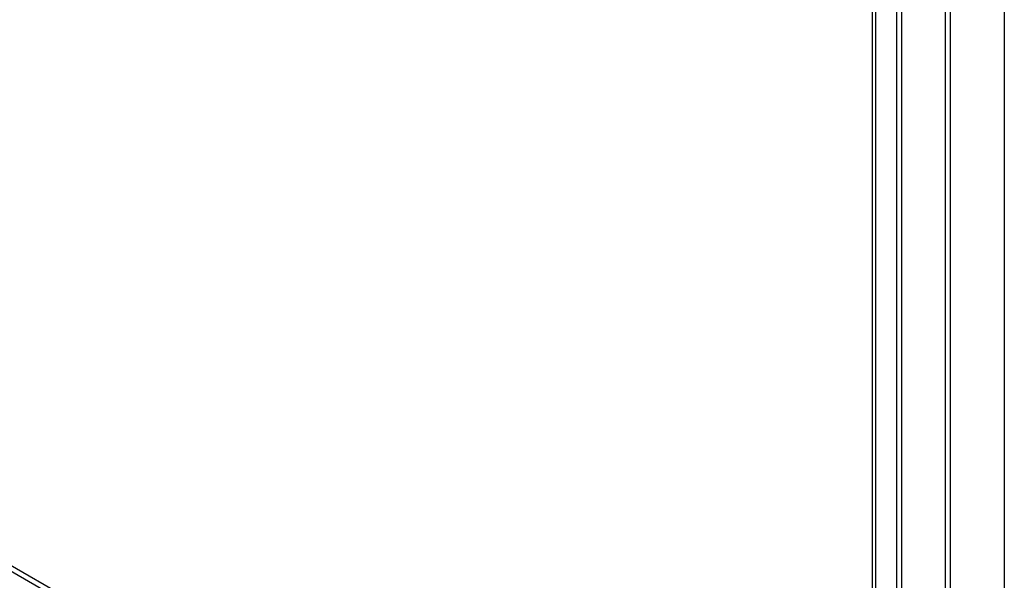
# Model space of a CAD drawing. Header units: inches. Extents: x 17 to 237, y 17 to 149.
# Tile 97 of 113: x 220 to 228, y 80 to 85. Entities that reach past the tile are written whole.
import ezdxf

# ---------------------------------------------------------------- set-up
doc = ezdxf.new("R2010")
doc.units = ezdxf.units.IN
doc.header["$MEASUREMENT"] = 0
doc.layers.add('Visible Edges(ANSI)', color=7, linetype='Continuous', lineweight=25)
doc.layers.add('Visible Tangent Edges(ANSI)', color=7, linetype='Continuous', lineweight=25)

msp = doc.modelspace()

# ---------------------------------------------------------------- linework, layer by layer
at = {"layer": 'Visible Edges(ANSI)'}
for p, q in [((227.1888, 65.8489), (227.1888, 103.6379)), ((227.3983, 103.4622), (227.3983, 65.7353)), ((227.4464, 65.7631), (227.4464, 103.4899))]:
    msp.add_line(p, q, dxfattribs=at)
at = {"layer": 'Visible Tangent Edges(ANSI)'}
for p, q in [((228.3381, 104.3194), (228.3381, 65.2892)), ((227.8218, 103.996), (227.8218, 66.1581)), ((227.8656, 103.9593), (227.8656, 66.1948)), ((227.2177, 65.7334), (227.2177, 103.6725)), ((211.4594, 84.7765), (227.1888, 75.6952)), ((211.4375, 84.7386), (227.1888, 75.6446))]:
    msp.add_line(p, q, dxfattribs=at)

doc.saveas('drawing.dxf')
